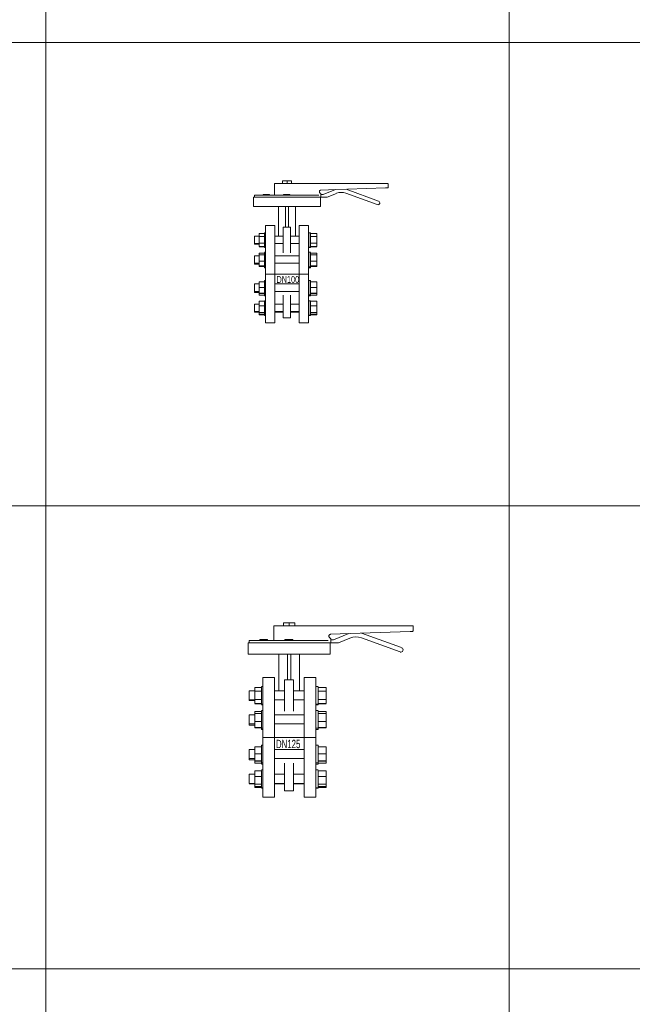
# Model space of a CAD drawing. Header units: millimetres. Extents: x 2339 to 23224, y 1509 to 18979.
# Tile 19 of 124: x 5136 to 6459, y 6133 to 8258. Entities that reach past the tile are written whole.
import ezdxf

# ---------------------------------------------------------------- set-up
doc = ezdxf.new("R2010")
doc.units = ezdxf.units.MM
doc.set_wipeout_variables(frame=1)
doc.layers.get('0').update_dxf_attribs({"lineweight": 0})
doc.styles.add('DISOCP', font='disocp.shx', dxfattribs={"width": 0.6})

# ---------------------------------------------------------------- blocks, each defined once
blk = doc.blocks.new('*U144')
blk.add_wipeout([(-23, -92.5), (-41, -92.5), (-41, -78.8), (-42.9, -78.8), (-42.9, -77.6), (-53.1, -77.4), (-53.1, -72.1), (-61.8, -72.1), (-61.8, -57.2), (-53.1, -57.2), (-53.1, -51.7), (-42.9, -51.7), (-42.9, -50.5), (-41, -50.5), (-41, -41.5), (-42.9, -41.5), (-42.9, -39.8), (-53.1, -39.8), (-53.1, -34.8), (-61.8, -34.8), (-61.8, -18.8), (-53.1, -18.8), (-53.1, -14.6), (-42.9, -14.6), (-42.9, -12.1), (-41, -12.1), (-41, 12.1), (-42.9, 12.1), (-42.9, 14.6), (-53.1, 14.6), (-53.1, 18.8), (-61.8, 18.8), (-61.8, 34.8), (-53.1, 34.8), (-53.1, 39.8), (-42.9, 39.8), (-42.9, 41.5), (-41, 41.5), (-41, 50.5), (-42.9, 50.5), (-42.9, 51.7), (-53.1, 51.7), (-53.1, 57.2), (-61.8, 57.2), (-61.8, 72.1), (-53.1, 72.1), (-53.1, 77.4), (-42.9, 77.4), (-42.9, 78.8), (-41, 78.8), (-41, 92.5), (-23, 92.5), (-23, 72.1), (-16, 72.1), (-16, 128.7), (-63.6, 128.7), (-63.6, 146.5), (-62, 146.5), (-62, 149.9), (-45.6, 149.9), (-45.6, 151.6), (-33.4, 151.6), (-33.4, 149.9), (-23.7, 149.9), (-23.7, 172.6), (-8.7, 172.6), (-8.7, 177.1), (8.7, 177.1), (8.7, 172.6), (192, 172.6), (192.1, 164.3), (112.2, 161.4), (174.1, 138.9), (175.5, 138), (176.2, 136.9), (176.5, 135.5), (176.2, 134.3), (175.8, 133.5), (175, 132.7), (173.5, 132.1), (171.7, 132.2), (112, 154), (108.5, 155), (105.9, 155.3), (103.4, 155.5), (101.1, 155.4), (98.4, 155), (97, 154.6), (94.1, 153.6), (76.5, 146.5), (64.4, 146.5), (64.4, 146.2), (63.6, 146.2), (63.6, 128.7), (16, 128.7), (16, 72.1), (23, 72.1), (23, 92.5), (41, 92.5), (41, 78.8), (44.7, 78.8), (44.7, 77.4), (57, 77.4), (57, 51.7), (44.7, 51.7), (44.7, 50.5), (41, 50.5), (41, 41.5), (44.7, 41.5), (44.7, 39.8), (57, 39.8), (57, 14.6), (44.7, 14.6), (44.7, 12.1), (41, 12.1), (41, -12.1), (44.7, -12.1), (44.7, -14.6), (57, -14.6), (57, -39.8), (44.7, -39.8), (44.7, -41.5), (41, -41.5), (41, -50.5), (44.7, -50.5), (44.7, -51.7), (57, -51.7), (57, -77.4), (44.7, -77.4), (44.7, -78.8), (41, -78.8), (41, -92.5), (23, -92.5), (23, -72.1), (6.6, -72.1), (6.6, -82.9), (-7.5, -82.9), (-7.5, -72.1), (-23, -72.1)])
for p, q in [((-23.7, 172.6), (-23.7, 149.9)), ((-23.7, 172.6), (-9.4, 172.6)), ((-9.4, 172.6), (29.2, 172.6)), ((-8.7, 177.1), (0, 177.1)), ((-8.7, 172.6), (-8.7, 177.1)), ((0, 177.1), (8.7, 177.1)), ((0, 172.6), (0, 177.1)), ((8.7, 172.6), (8.7, 177.1)), ((29.2, 172.6), (78.8, 172.6)), ((78.8, 172.6), (187.5, 172.6)), ((187.5, 172.6), (192, 172.6)), ((192.1, 164.3), (192.1, 172.6)), ((-62, 149.9), (-62, 146.5)), ((-62, 149.9), (60.4, 149.9)), ((-45.6, 151.6), (-39.5, 151.6)), ((-45.6, 149.9), (-45.6, 151.6)), ((-39.5, 151.6), (-33.4, 151.6)), ((-39.5, 151.6), (-39.5, 149.9)), ((-33.4, 151.6), (-33.4, 149.9)), ((-6.6, 151.6), (-0.5, 151.6)), ((-6.6, 149.9), (-6.6, 151.6)), ((-0.5, 151.6), (5.6, 151.6)), ((-0.5, 149.9), (-0.5, 151.6)), ((5.6, 149.9), (5.6, 151.6)), ((64.4, 159.7), (78.8, 160.2)), ((64.4, 146.2), (64.4, 151.8)), ((68.6, 151.1), (64.4, 151.1)), ((92.3, 160.7), (68.6, 151.1)), ((76.5, 146.5), (94.1, 153.6)), ((78.8, 160.2), (187.5, 164)), ((112, 154), (171.7, 132.2)), ((174.1, 138.9), (112.2, 161.4)), ((-63.6, 146.5), (-63.6, 128.7)), ((-63.6, 146.5), (62.1, 146.5)), ((64.4, 146.2), (60.9, 146.2)), ((63.6, 128.7), (63.6, 146.2)), ((64.4, 146.5), (76.5, 146.5)), ((63.6, 128.7), (-63.6, 128.7)), ((-16, 128.7), (-16, 71.9)), ((-2.7, 128.7), (-2.7, 89.2)), ((2.7, 89.2), (2.7, 128.7)), ((16, 72), (16, 128.7)), ((-53.1, 71.3), (-53.1, 77.4)), ((-53.1, 77.4), (-42.9, 77.4)), ((-41, 78.8), (-42.9, 78.8)), ((-42.9, 65.3), (-42.9, 78.3)), ((-23, 92.5), (-41, 92.5)), ((-41, 0), (-41, 92.5)), ((-23, 92.5), (-23, 0)), ((6.6, 89.2), (-7.5, 89.2)), ((-7.5, 74.2), (-7.5, 89.2)), ((6.6, 89.2), (6.6, 74.2)), ((41, 92.5), (23, 92.5)), ((23, 0), (23, 92.5)), ((41, 92.5), (41, 0)), ((44.7, 78.8), (41.4, 78.8)), ((41.4, 65.3), (41.4, 78.3)), ((44.7, 78.3), (44.7, 65.3)), ((44.7, 77.4), (57, 77.4)), ((57, 77.4), (57, 71.3)), ((-53.1, 72.1), (-61.8, 72.1)), ((-61.8, 65.2), (-61.8, 72.1)), ((-61.8, 58.1), (-61.8, 65.2)), ((-61.8, 58.1), (-53.1, 58.1)), ((-61.8, 57.2), (-61.8, 57.5)), ((-61.8, 57.2), (-53.1, 57.2)), ((-53.1, 58.7), (-53.1, 71.3)), ((-53.1, 71.3), (-42.9, 71.3)), ((-53.1, 52.2), (-53.1, 58.7)), ((-53.1, 58.7), (-42.9, 58.7)), ((-42.9, 51.8), (-42.9, 65.3)), ((-7.5, 72.1), (-23, 72.1)), ((-23, 58.1), (-7.5, 58.1)), ((-7.5, 40.7), (-7.5, 74.2)), ((6.6, 74.2), (6.6, 40.7)), ((23, 72.1), (6.6, 72.1)), ((6.6, 58.1), (23, 58.1)), ((41.2, 72.1), (41.2, 65.2)), ((41.2, 65.2), (41.2, 58.1)), ((41.2, 57.5), (41.2, 57.2)), ((41.4, 51.4), (41.4, 65.3)), ((44.7, 71.3), (57, 71.3)), ((44.7, 65.3), (44.7, 51.4)), ((44.7, 58.7), (57, 58.7)), ((57, 71.3), (57, 58.7)), ((57, 58.7), (57, 52.2)), ((-53.1, 52.2), (-42.9, 52.2)), ((-42.9, 51.7), (-53.1, 51.7)), ((-53.1, 36.7), (-53.1, 39.8)), ((-53.1, 39.8), (-42.9, 39.8)), ((-42.9, 50.9), (-42.9, 51.8)), ((-42.9, 51.3), (-41, 51.3)), ((-42.9, 50.5), (-41, 50.5)), ((-41, 41.5), (-42.9, 41.5)), ((-42.9, 18.2), (-42.9, 41)), ((41.4, 51.3), (44.7, 51.3)), ((41.4, 50.5), (41.4, 51.2)), ((41.4, 50.5), (44.7, 50.5)), ((44.7, 41.5), (41.4, 41.5)), ((41.4, 18.2), (41.4, 41)), ((44.7, 52.2), (57, 52.2)), ((57, 51.7), (44.7, 51.7)), ((44.7, 51.2), (44.7, 50.5)), ((44.7, 41), (44.7, 18.2)), ((44.7, 39.8), (57, 39.8)), ((57, 39.8), (57, 36.7)), ((-53.1, 34.8), (-61.8, 34.8)), ((-61.8, 22.9), (-61.8, 34.8)), ((-61.8, 20.8), (-61.8, 22.9)), ((-61.8, 20.8), (-53.1, 20.8)), ((-61.8, 18.8), (-61.8, 20.7)), ((-61.8, 18.8), (-53.1, 18.8)), ((-53.1, 24.6), (-53.1, 36.7)), ((-53.1, 36.7), (-42.9, 36.7)), ((-53.1, 15.5), (-53.1, 24.6)), ((-53.1, 24.6), (-42.9, 24.6)), ((23, 34.8), (-23, 34.8)), ((-23, 20.8), (23, 20.8)), ((41.2, 34.8), (41.2, 22.9)), ((41.2, 22.9), (41.2, 20.8)), ((41.2, 20.7), (41.2, 18.8)), ((44.7, 36.7), (57, 36.7)), ((44.7, 24.6), (57, 24.6)), ((57, 36.7), (57, 24.6)), ((57, 24.6), (57, 15.5)), ((-53.1, 15.5), (-42.9, 15.5)), ((-53.1, 14.9), (-53.1, 15.5)), ((-53.1, 14.6), (-53.1, 14.9)), ((-42.9, 14.9), (-53.1, 14.9)), ((-53.1, 14.6), (-42.9, 14.6)), ((-42.9, 14.5), (-42.9, 18.2)), ((-42.9, 14.1), (-41, 14.1)), ((-42.9, 12.1), (-42.9, 14)), ((-42.9, 12.5), (-42.9, 12.1)), ((-42.9, 12.1), (-41, 12.1)), ((-41, -92.5), (-41, 0)), ((-41, 0), (41, 0)), ((-23, 0), (-23, -92.5)), ((23, -92.5), (23, 0)), ((41, 0), (41, -92.5)), ((41.4, 14.1), (41.4, 18.2)), ((41.4, 14.1), (44.7, 14.1)), ((41.4, 12.1), (41.4, 14)), ((41.4, 12.1), (44.7, 12.1)), ((44.7, 18.2), (44.7, 14.1)), ((44.7, 15.5), (57, 15.5)), ((57, 14.9), (44.7, 14.9)), ((44.7, 14.6), (57, 14.6)), ((44.7, 14), (44.7, 12.1)), ((57, 15.5), (57, 14.9)), ((57, 14.9), (57, 14.6)), ((-53.1, -25.5), (-53.1, -14.6)), ((-53.1, -14.6), (-42.9, -14.6)), ((-41, -12.1), (-42.9, -12.1)), ((-42.9, -39.5), (-42.9, -12.1)), ((-42.9, -12.1), (-42.9, -12.6)), ((44.7, -12.1), (41.4, -12.1)), ((41.4, -39.5), (41.4, -12.1)), ((41.4, -12.1), (41.4, -12.6)), ((44.7, -12.6), (44.7, -12.1)), ((44.7, -12.1), (44.7, -39.5)), ((44.7, -14.6), (57, -14.6)), ((57, -14.6), (57, -25.5)), ((-53.1, -18.8), (-61.8, -18.8)), ((-61.8, -32.8), (-61.8, -18.8)), ((-61.8, -32.8), (-53.1, -32.8)), ((-61.8, -34.8), (-61.8, -32.8)), ((-61.8, -34.8), (-53.1, -34.8)), ((-53.1, -36.5), (-53.1, -25.5)), ((-53.1, -25.5), (-42.9, -25.5)), ((-53.1, -36.7), (-53.1, -36.5)), ((-53.1, -36.5), (-42.9, -36.5)), ((-53.1, -36.7), (-42.9, -36.7)), ((-53.1, -39.8), (-53.1, -36.7)), ((23, -18.8), (-23, -18.8)), ((-23, -32.8), (23, -32.8)), ((41.2, -18.8), (41.2, -32.8)), ((41.2, -32.8), (41.2, -34.8)), ((44.7, -25.5), (57, -25.5)), ((44.7, -36.5), (57, -36.5)), ((44.7, -36.7), (57, -36.7)), ((57, -25.5), (57, -36.5)), ((57, -36.5), (57, -36.7)), ((57, -36.7), (57, -39.8)), ((-53.1, -39.8), (-42.9, -39.8)), ((-53.1, -60.5), (-53.1, -51.7)), ((-42.9, -51.7), (-53.1, -51.7)), ((-42.9, -39.1), (-42.9, -39.5)), ((-42.9, -39.5), (-41, -39.5)), ((-42.9, -41.1), (-42.9, -39.5)), ((-42.9, -41.5), (-41, -41.5)), ((-41, -50.5), (-42.9, -50.5)), ((-42.9, -54.4), (-42.9, -51.1)), ((-42.9, -77.6), (-42.9, -54.4)), ((-7.5, -67.9), (-7.5, -40.2)), ((6.6, -40.2), (6.6, -67.9)), ((41.4, -39.5), (44.7, -39.5)), ((41.4, -41.5), (41.4, -39.5)), ((41.4, -41.5), (44.7, -41.5)), ((44.7, -50.5), (41.4, -50.5)), ((41.4, -54.4), (41.4, -51.1)), ((41.4, -78), (41.4, -54.4)), ((44.7, -39.5), (44.7, -41.5)), ((44.7, -39.8), (57, -39.8)), ((44.7, -51.1), (44.7, -54.4)), ((57, -51.7), (44.7, -51.7)), ((44.7, -54.4), (44.7, -78)), ((57, -51.7), (57, -60.5)), ((-53.1, -57.2), (-61.8, -57.2)), ((-61.8, -59.2), (-61.8, -57.2)), ((-61.8, -71.3), (-61.8, -59.2)), ((-61.8, -71.3), (-53.1, -71.3)), ((-61.8, -72.1), (-61.8, -71.8)), ((-61.8, -72.1), (-53.1, -72.1)), ((-53.1, -72.7), (-53.1, -60.5)), ((-53.1, -60.5), (-42.9, -60.5)), ((-53.1, -76.2), (-53.1, -72.7)), ((-53.1, -72.7), (-42.9, -72.7)), ((-7.5, -57.2), (-23, -57.2)), ((-23, -71.3), (-7.5, -71.3)), ((-23, -72.1), (-7.5, -72.1)), ((-7.5, -82.9), (-7.5, -67.9)), ((23, -57.2), (6.6, -57.2)), ((6.6, -67.9), (6.6, -82.9)), ((6.6, -71.3), (23, -71.3)), ((6.6, -72.1), (23, -72.1)), ((41.2, -57.2), (41.2, -59.2)), ((41.2, -59.2), (41.2, -71.3)), ((41.2, -71.8), (41.2, -72.1)), ((44.7, -60.5), (57, -60.5)), ((44.7, -72.7), (57, -72.7)), ((57, -60.5), (57, -72.7)), ((57, -72.7), (57, -76.2)), ((-53.1, -77.4), (-53.1, -76.2)), ((-53.1, -76.2), (-42.9, -76.2)), ((-53.1, -77.4), (-42.9, -77.4)), ((-42.9, -78.4), (-42.9, -77.6)), ((-42.9, -78), (-41, -78)), ((-42.9, -78.8), (-41, -78.8)), ((-41, -92.5), (-23, -92.5)), ((-7.5, -82.9), (6.6, -82.9)), ((23, -92.5), (41, -92.5)), ((41.4, -78), (44.7, -78)), ((41.4, -78.8), (41.4, -78.3)), ((41.4, -78.8), (44.7, -78.8)), ((44.7, -76.2), (57, -76.2)), ((44.7, -77.4), (57, -77.4)), ((44.7, -78.3), (44.7, -78.8)), ((57, -76.2), (57, -77.4))]:
    blk.add_line(p, q)
at = {"flags": 128}
blk.add_lwpolyline([(187.5, 164), (188.7, 164.1), (189.8, 164.1), (190.8, 164.1), (191.5, 164.2)], dxfattribs=at)
for centre, radius, start, end in [((103.4, 130.5), 25, 70, 112), ((172.9, 135.5), 3.53, 250, 70)]:
    blk.add_arc(centre, radius, start, end)
for points, knots in [([(63.1, 154.1), (62.8, 154.2), (62.3, 154.6), (61.8, 155.3), (61.5, 156.1), (61.4, 157.1), (61.6, 157.9), (62, 158.5), (62.4, 159), (62.8, 159.3), (63.5, 159.6), (64.1, 159.7), (64.4, 159.7)], [0, 0, 0, 0, 0.111111, 0.222222, 0.333333, 0.444444, 0.583333, 0.652778, 0.722222, 0.791667, 0.861111, 1, 1, 1, 1]), ([(64.4, 151.8), (64.4, 152.2), (64.3, 152.8), (63.8, 153.6), (63.3, 153.9), (63.1, 154.1)], [0, 0, 0, 0, 0.4, 0.7, 1, 1, 1, 1]), ([(63.1, 154.1), (63.4, 153.9), (63.9, 153.5), (64.3, 152.7), (64.4, 152.1), (64.4, 151.8)], [0, 0, 0, 0, 0.4, 0.7, 1, 1, 1, 1])]:
    blk.add_open_spline(points, degree=3, knots=knots)
for points in [[(62.3, 154.6), (62.6, 154.4), (62.8, 154.2), (63.1, 154.1)], [(191.5, 164.2), (191.8, 164.2), (192, 164.3), (192.1, 164.3)]]:
    blk.add_open_spline(points, degree=3)
at = {"style": 'DISOCP', "width": 0.7}
blk.add_text('DN100', height=12.96, dxfattribs=at).set_placement((-20, -16.7))
blk = doc.blocks.new('*U143')
blk.add_wipeout([(-23, -92.5), (-41, -92.5), (-41, -78.8), (-42.9, -78.8), (-42.9, -77.6), (-53.1, -77.4), (-53.1, -72.1), (-61.8, -72.1), (-61.8, -57.2), (-53.1, -57.2), (-53.1, -51.7), (-42.9, -51.7), (-42.9, -50.5), (-41, -50.5), (-41, -41.5), (-42.9, -41.5), (-42.9, -39.8), (-53.1, -39.8), (-53.1, -34.8), (-61.8, -34.8), (-61.8, -18.8), (-53.1, -18.8), (-53.1, -14.6), (-42.9, -14.6), (-42.9, -12.1), (-41, -12.1), (-41, 12.1), (-42.9, 12.1), (-42.9, 14.6), (-53.1, 14.6), (-53.1, 18.8), (-61.8, 18.8), (-61.8, 34.8), (-53.1, 34.8), (-53.1, 39.8), (-42.9, 39.8), (-42.9, 41.5), (-41, 41.5), (-41, 50.5), (-42.9, 50.5), (-42.9, 51.7), (-53.1, 51.7), (-53.1, 57.2), (-61.8, 57.2), (-61.8, 72.1), (-53.1, 72.1), (-53.1, 77.4), (-42.9, 77.4), (-42.9, 78.8), (-41, 78.8), (-41, 92.5), (-23, 92.5), (-23, 72.1), (-16, 72.1), (-16, 128.7), (-63.6, 128.7), (-63.6, 146.5), (-62, 146.5), (-62, 149.9), (-45.6, 149.9), (-45.6, 151.6), (-33.4, 151.6), (-33.4, 149.9), (-23.7, 149.9), (-23.7, 172.6), (-8.7, 172.6), (-8.7, 177.1), (8.7, 177.1), (8.7, 172.6), (192, 172.6), (192.1, 164.3), (112.2, 161.4), (174.1, 138.9), (175.5, 138), (176.2, 136.9), (176.5, 135.5), (176.2, 134.3), (175.8, 133.5), (175, 132.7), (173.5, 132.1), (171.7, 132.2), (112, 154), (108.5, 155), (105.9, 155.3), (103.4, 155.5), (101.1, 155.4), (98.4, 155), (97, 154.6), (94.1, 153.6), (76.5, 146.5), (64.4, 146.5), (64.4, 146.2), (63.6, 146.2), (63.6, 128.7), (16, 128.7), (16, 72.1), (23, 72.1), (23, 92.5), (41, 92.5), (41, 78.8), (44.7, 78.8), (44.7, 77.4), (57, 77.4), (57, 51.7), (44.7, 51.7), (44.7, 50.5), (41, 50.5), (41, 41.5), (44.7, 41.5), (44.7, 39.8), (57, 39.8), (57, 14.6), (44.7, 14.6), (44.7, 12.1), (41, 12.1), (41, -12.1), (44.7, -12.1), (44.7, -14.6), (57, -14.6), (57, -39.8), (44.7, -39.8), (44.7, -41.5), (41, -41.5), (41, -50.5), (44.7, -50.5), (44.7, -51.7), (57, -51.7), (57, -77.4), (44.7, -77.4), (44.7, -78.8), (41, -78.8), (41, -92.5), (23, -92.5), (23, -72.1), (6.6, -72.1), (6.6, -82.9), (-7.5, -82.9), (-7.5, -72.1), (-23, -72.1)])
for p, q in [((-23.7, 172.6), (-23.7, 149.9)), ((-23.7, 172.6), (-9.4, 172.6)), ((-9.4, 172.6), (29.2, 172.6)), ((-8.7, 177.1), (0, 177.1)), ((-8.7, 172.6), (-8.7, 177.1)), ((0, 177.1), (8.7, 177.1)), ((0, 172.6), (0, 177.1)), ((8.7, 172.6), (8.7, 177.1)), ((29.2, 172.6), (78.8, 172.6)), ((78.8, 172.6), (187.5, 172.6)), ((187.5, 172.6), (192, 172.6)), ((192.1, 164.3), (192.1, 172.6)), ((64.4, 159.7), (78.8, 160.2)), ((92.3, 160.7), (68.6, 151.1)), ((76.5, 146.5), (94.1, 153.6)), ((78.8, 160.2), (187.5, 164)), ((112, 154), (171.7, 132.2)), ((174.1, 138.9), (112.2, 161.4)), ((-63.6, 146.5), (-63.6, 128.7)), ((-63.6, 146.5), (62.1, 146.5)), ((-62, 149.9), (-62, 146.5)), ((-62, 149.9), (60.4, 149.9)), ((-45.6, 151.6), (-39.5, 151.6)), ((-45.6, 149.9), (-45.6, 151.6)), ((-39.5, 151.6), (-33.4, 151.6)), ((-39.5, 151.6), (-39.5, 149.9)), ((-33.4, 151.6), (-33.4, 149.9)), ((-6.6, 151.6), (-0.5, 151.6)), ((-6.6, 149.9), (-6.6, 151.6)), ((-0.5, 151.6), (5.6, 151.6)), ((-0.5, 149.9), (-0.5, 151.6)), ((5.6, 149.9), (5.6, 151.6)), ((64.4, 146.2), (60.9, 146.2)), ((63.6, 128.7), (63.6, 146.2)), ((64.4, 146.2), (64.4, 151.8)), ((68.6, 151.1), (64.4, 151.1)), ((64.4, 146.5), (76.5, 146.5)), ((63.6, 128.7), (-63.6, 128.7)), ((-16, 128.7), (-16, 71.9)), ((-2.7, 128.7), (-2.7, 89.2)), ((2.7, 89.2), (2.7, 128.7)), ((16, 72), (16, 128.7)), ((-23, 92.5), (-41, 92.5)), ((-41, 0), (-41, 92.5)), ((-23, 92.5), (-23, 0)), ((41, 92.5), (23, 92.5)), ((23, 0), (23, 92.5)), ((41, 92.5), (41, 0)), ((-53.1, 71.3), (-53.1, 77.4)), ((-53.1, 77.4), (-42.9, 77.4)), ((-41, 78.8), (-42.9, 78.8)), ((-42.9, 65.3), (-42.9, 78.3)), ((6.6, 89.2), (-7.5, 89.2)), ((-7.5, 74.2), (-7.5, 89.2)), ((6.6, 89.2), (6.6, 74.2)), ((44.7, 78.8), (41.4, 78.8)), ((41.4, 65.3), (41.4, 78.3)), ((44.7, 78.3), (44.7, 65.3)), ((44.7, 77.4), (57, 77.4)), ((57, 77.4), (57, 71.3)), ((-53.1, 72.1), (-61.8, 72.1)), ((-61.8, 65.2), (-61.8, 72.1)), ((-61.8, 58.1), (-61.8, 65.2)), ((-53.1, 58.7), (-53.1, 71.3)), ((-53.1, 71.3), (-42.9, 71.3)), ((-42.9, 51.8), (-42.9, 65.3)), ((-7.5, 72.1), (-23, 72.1)), ((-7.5, 40.7), (-7.5, 74.2)), ((6.6, 74.2), (6.6, 40.7)), ((23, 72.1), (6.6, 72.1)), ((41.2, 72.1), (41.2, 65.2)), ((41.2, 65.2), (41.2, 58.1)), ((41.4, 51.4), (41.4, 65.3)), ((44.7, 71.3), (57, 71.3)), ((44.7, 65.3), (44.7, 51.4)), ((57, 71.3), (57, 58.7)), ((-61.8, 58.1), (-53.1, 58.1)), ((-61.8, 57.2), (-61.8, 57.5)), ((-61.8, 57.2), (-53.1, 57.2)), ((-53.1, 52.2), (-53.1, 58.7)), ((-53.1, 58.7), (-42.9, 58.7)), ((-53.1, 52.2), (-42.9, 52.2)), ((-42.9, 51.7), (-53.1, 51.7)), ((-42.9, 50.9), (-42.9, 51.8)), ((-42.9, 51.3), (-41, 51.3)), ((-42.9, 50.5), (-41, 50.5)), ((-23, 58.1), (-7.5, 58.1)), ((6.6, 58.1), (23, 58.1)), ((41.2, 57.5), (41.2, 57.2)), ((41.4, 51.3), (44.7, 51.3)), ((41.4, 50.5), (41.4, 51.2)), ((41.4, 50.5), (44.7, 50.5)), ((44.7, 58.7), (57, 58.7)), ((44.7, 52.2), (57, 52.2)), ((57, 51.7), (44.7, 51.7)), ((44.7, 51.2), (44.7, 50.5)), ((57, 58.7), (57, 52.2)), ((-53.1, 34.8), (-61.8, 34.8)), ((-61.8, 22.9), (-61.8, 34.8)), ((-53.1, 36.7), (-53.1, 39.8)), ((-53.1, 39.8), (-42.9, 39.8)), ((-53.1, 24.6), (-53.1, 36.7)), ((-53.1, 36.7), (-42.9, 36.7)), ((-41, 41.5), (-42.9, 41.5)), ((-42.9, 18.2), (-42.9, 41)), ((23, 34.8), (-23, 34.8)), ((41.2, 34.8), (41.2, 22.9)), ((44.7, 41.5), (41.4, 41.5)), ((41.4, 18.2), (41.4, 41)), ((44.7, 41), (44.7, 18.2)), ((44.7, 39.8), (57, 39.8)), ((44.7, 36.7), (57, 36.7)), ((57, 39.8), (57, 36.7)), ((57, 36.7), (57, 24.6)), ((-61.8, 20.8), (-61.8, 22.9)), ((-61.8, 20.8), (-53.1, 20.8)), ((-61.8, 18.8), (-61.8, 20.7)), ((-61.8, 18.8), (-53.1, 18.8)), ((-53.1, 15.5), (-53.1, 24.6)), ((-53.1, 24.6), (-42.9, 24.6)), ((-53.1, 15.5), (-42.9, 15.5)), ((-53.1, 14.9), (-53.1, 15.5)), ((-42.9, 14.5), (-42.9, 18.2)), ((-23, 20.8), (23, 20.8)), ((41.2, 22.9), (41.2, 20.8)), ((41.2, 20.7), (41.2, 18.8)), ((41.4, 14.1), (41.4, 18.2)), ((44.7, 24.6), (57, 24.6)), ((44.7, 18.2), (44.7, 14.1)), ((44.7, 15.5), (57, 15.5)), ((57, 24.6), (57, 15.5)), ((57, 15.5), (57, 14.9)), ((-53.1, 14.6), (-53.1, 14.9)), ((-42.9, 14.9), (-53.1, 14.9)), ((-53.1, 14.6), (-42.9, 14.6)), ((-42.9, 14.1), (-41, 14.1)), ((-42.9, 12.1), (-42.9, 14)), ((-42.9, 12.5), (-42.9, 12.1)), ((-42.9, 12.1), (-41, 12.1)), ((-41, -92.5), (-41, 0)), ((-41, 0), (41, 0)), ((-23, 0), (-23, -92.5)), ((23, -92.5), (23, 0)), ((41, 0), (41, -92.5)), ((41.4, 14.1), (44.7, 14.1)), ((41.4, 12.1), (41.4, 14)), ((41.4, 12.1), (44.7, 12.1)), ((57, 14.9), (44.7, 14.9)), ((44.7, 14.6), (57, 14.6)), ((44.7, 14), (44.7, 12.1)), ((57, 14.9), (57, 14.6)), ((-53.1, -25.5), (-53.1, -14.6)), ((-53.1, -14.6), (-42.9, -14.6)), ((-41, -12.1), (-42.9, -12.1)), ((-42.9, -39.5), (-42.9, -12.1)), ((-42.9, -12.1), (-42.9, -12.6)), ((44.7, -12.1), (41.4, -12.1)), ((41.4, -39.5), (41.4, -12.1)), ((41.4, -12.1), (41.4, -12.6)), ((44.7, -12.6), (44.7, -12.1)), ((44.7, -12.1), (44.7, -39.5)), ((44.7, -14.6), (57, -14.6)), ((57, -14.6), (57, -25.5)), ((-53.1, -18.8), (-61.8, -18.8)), ((-61.8, -32.8), (-61.8, -18.8)), ((-53.1, -36.5), (-53.1, -25.5)), ((-53.1, -25.5), (-42.9, -25.5)), ((23, -18.8), (-23, -18.8)), ((41.2, -18.8), (41.2, -32.8)), ((44.7, -25.5), (57, -25.5)), ((57, -25.5), (57, -36.5)), ((-61.8, -32.8), (-53.1, -32.8)), ((-61.8, -34.8), (-61.8, -32.8)), ((-61.8, -34.8), (-53.1, -34.8)), ((-53.1, -36.7), (-53.1, -36.5)), ((-53.1, -36.5), (-42.9, -36.5)), ((-53.1, -36.7), (-42.9, -36.7)), ((-53.1, -39.8), (-53.1, -36.7)), ((-53.1, -39.8), (-42.9, -39.8)), ((-42.9, -39.1), (-42.9, -39.5)), ((-42.9, -39.5), (-41, -39.5)), ((-42.9, -41.1), (-42.9, -39.5)), ((-42.9, -41.5), (-41, -41.5)), ((-23, -32.8), (23, -32.8)), ((-7.5, -67.9), (-7.5, -40.2)), ((6.6, -40.2), (6.6, -67.9)), ((41.2, -32.8), (41.2, -34.8)), ((41.4, -39.5), (44.7, -39.5)), ((41.4, -41.5), (41.4, -39.5)), ((41.4, -41.5), (44.7, -41.5)), ((44.7, -36.5), (57, -36.5)), ((44.7, -36.7), (57, -36.7)), ((44.7, -39.5), (44.7, -41.5)), ((44.7, -39.8), (57, -39.8)), ((57, -36.5), (57, -36.7)), ((57, -36.7), (57, -39.8)), ((-53.1, -57.2), (-61.8, -57.2)), ((-61.8, -59.2), (-61.8, -57.2)), ((-61.8, -71.3), (-61.8, -59.2)), ((-53.1, -60.5), (-53.1, -51.7)), ((-42.9, -51.7), (-53.1, -51.7)), ((-53.1, -72.7), (-53.1, -60.5)), ((-53.1, -60.5), (-42.9, -60.5)), ((-41, -50.5), (-42.9, -50.5)), ((-42.9, -54.4), (-42.9, -51.1)), ((-42.9, -77.6), (-42.9, -54.4)), ((-7.5, -57.2), (-23, -57.2)), ((23, -57.2), (6.6, -57.2)), ((41.2, -57.2), (41.2, -59.2)), ((41.2, -59.2), (41.2, -71.3)), ((44.7, -50.5), (41.4, -50.5)), ((41.4, -54.4), (41.4, -51.1)), ((41.4, -78), (41.4, -54.4)), ((44.7, -51.1), (44.7, -54.4)), ((57, -51.7), (44.7, -51.7)), ((44.7, -54.4), (44.7, -78)), ((44.7, -60.5), (57, -60.5)), ((57, -51.7), (57, -60.5)), ((57, -60.5), (57, -72.7)), ((-61.8, -71.3), (-53.1, -71.3)), ((-61.8, -72.1), (-61.8, -71.8)), ((-61.8, -72.1), (-53.1, -72.1)), ((-53.1, -76.2), (-53.1, -72.7)), ((-53.1, -72.7), (-42.9, -72.7)), ((-53.1, -77.4), (-53.1, -76.2)), ((-53.1, -76.2), (-42.9, -76.2)), ((-23, -71.3), (-7.5, -71.3)), ((-23, -72.1), (-7.5, -72.1)), ((-7.5, -82.9), (-7.5, -67.9)), ((6.6, -67.9), (6.6, -82.9)), ((6.6, -71.3), (23, -71.3)), ((6.6, -72.1), (23, -72.1)), ((41.2, -71.8), (41.2, -72.1)), ((44.7, -72.7), (57, -72.7)), ((44.7, -76.2), (57, -76.2)), ((57, -72.7), (57, -76.2)), ((57, -76.2), (57, -77.4)), ((-53.1, -77.4), (-42.9, -77.4)), ((-42.9, -78.4), (-42.9, -77.6)), ((-42.9, -78), (-41, -78)), ((-42.9, -78.8), (-41, -78.8)), ((-7.5, -82.9), (6.6, -82.9)), ((41.4, -78), (44.7, -78)), ((41.4, -78.8), (41.4, -78.3)), ((41.4, -78.8), (44.7, -78.8)), ((44.7, -77.4), (57, -77.4)), ((44.7, -78.3), (44.7, -78.8)), ((-41, -92.5), (-23, -92.5)), ((23, -92.5), (41, -92.5))]:
    blk.add_line(p, q)
at = {"flags": 128}
blk.add_lwpolyline([(187.5, 164), (188.7, 164.1), (189.8, 164.1), (190.8, 164.1), (191.5, 164.2)], dxfattribs=at)
for centre, radius, start, end in [((103.4, 130.5), 25, 70, 112), ((172.9, 135.5), 3.53, 250, 70)]:
    blk.add_arc(centre, radius, start, end)
for points, knots in [([(63.1, 154.1), (62.8, 154.2), (62.3, 154.6), (61.8, 155.3), (61.5, 156.1), (61.4, 157.1), (61.6, 157.9), (62, 158.5), (62.4, 159), (62.8, 159.3), (63.5, 159.6), (64.1, 159.7), (64.4, 159.7)], [0, 0, 0, 0, 0.111111, 0.222222, 0.333333, 0.444444, 0.583333, 0.652778, 0.722222, 0.791667, 0.861111, 1, 1, 1, 1]), ([(64.4, 151.8), (64.4, 152.2), (64.3, 152.8), (63.8, 153.6), (63.3, 153.9), (63.1, 154.1)], [0, 0, 0, 0, 0.4, 0.7, 1, 1, 1, 1]), ([(63.1, 154.1), (63.4, 153.9), (63.9, 153.5), (64.3, 152.7), (64.4, 152.1), (64.4, 151.8)], [0, 0, 0, 0, 0.4, 0.7, 1, 1, 1, 1])]:
    blk.add_open_spline(points, degree=3, knots=knots)
for points in [[(62.3, 154.6), (62.6, 154.4), (62.8, 154.2), (63.1, 154.1)], [(191.5, 164.2), (191.8, 164.2), (192, 164.3), (192.1, 164.3)]]:
    blk.add_open_spline(points, degree=3)
at = {"style": 'DISOCP', "width": 0.7}
blk.add_text('DN125', height=12.96, dxfattribs=at).set_placement((-20.5, -16.7))

msp = doc.modelspace()

# ---------------------------------------------------------------- linework, layer by layer
for p, q in [((5193.1, 1508.9), (5193.1, 16868.4)), ((6193.1, 1508.9), (6193.1, 16868.4)), ((2339.1, 8208.9), (19193.1, 8208.9)), ((2339.1, 7208.9), (19193.1, 7208.9)), ((2339.1, 6208.9), (19193.1, 6208.9))]:
    msp.add_line(p, q)

# ---------------------------------------------------------------- block references
for name, p, xscale, yscale, zscale in [('*U144', (5713.5, 7708.9), 1.135135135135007, 1.135135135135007, 1.135135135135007), ('*U143', (5718.2, 6708.9), 1.394025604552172, 1.394025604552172, 1.394025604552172)]:
    msp.add_blockref(name, p, dxfattribs=dict(xscale=xscale, yscale=yscale, zscale=zscale))

doc.saveas('drawing.dxf')
